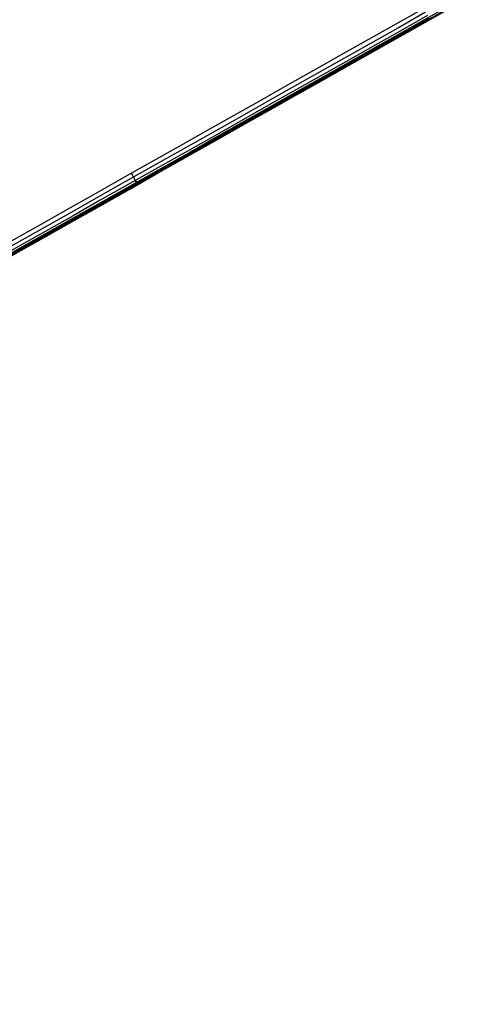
# Model space of a CAD drawing. Extents: x 8195 to 9024, y -2232 to -1505.
# Tile 7 of 42: x 8439 to 8497, y -2226 to -2098. Entities that reach past the tile are written whole.
import ezdxf

# ---------------------------------------------------------------- set-up
doc = ezdxf.new("R2010")
doc.units = 0
doc.layers.add('1', color=7, linetype='CONTINUOUS')

msp = doc.modelspace()

# ---------------------------------------------------------------- linework, layer by layer
at = {"layer": '1', "color": 7, "extrusion": (-0.491256, 0.871014, 0.001505)}
msp.add_arc((-2518.81, -444294.73, -5998.67), 444360.68, 90.4624481, 90.4968046, dxfattribs=at)
at = {"layer": '1', "color": 7, "extrusion": (0.491356, -0.870959, 6.21793e-11)}
msp.add_arc((2516.72, -449026.3, 5999.71), 449082.73, 89.5082398, 89.5422352, dxfattribs=at)
at = {"layer": '1', "color": 7, "extrusion": (-0.491359, 0.870957, 2.72642e-08)}
msp.add_arc((-2536.1, -449026.63, -5999.83), 449082.47, 90.4552898, 90.489285, dxfattribs=at)
at = {"layer": '1', "color": 7, "extrusion": (-0.49145, 0.870906, 8.10456e-05)}
msp.add_arc((-2924.41, -353852.68, -5998.79), 353899.17, 90.5147737, 90.5571029, dxfattribs=at)
at = {"layer": '1', "color": 7, "extrusion": (0.491419, -0.870896, -0.006806)}
msp.add_arc((2901.03, -353006.64, 5998.9), 353093.46, 89.4378111, 89.480237, dxfattribs=at)
at = {"layer": '1', "color": 7, "extrusion": (0.491366, -0.870893, -0.01018)}
msp.add_arc((2889.54, -351403.68, 5998.85), 351511, 89.4333634, 89.4759802, dxfattribs=at)
at = {"layer": '1', "color": 7, "extrusion": (0.491315, -0.870914, -0.010895)}
msp.add_arc((2887.38, -349455.99, 5998.83), 349568.04, 89.4298043, 89.472658, dxfattribs=at)
at = {"layer": '1', "color": 7, "extrusion": (0.491353, -0.870961, 3.57911e-08)}
msp.add_arc((2943.91, -347990.26, 5999.78), 348037.07, 89.4366127, 89.4796549, dxfattribs=at)
at = {"layer": '1', "color": 7, "extrusion": (-0.870918, -0.491333, 0.009706)}
msp.add_arc((5998.81, 91.78, -6321.7), 1, 225.7345, 359.9924, dxfattribs=at)

doc.saveas('drawing.dxf')
